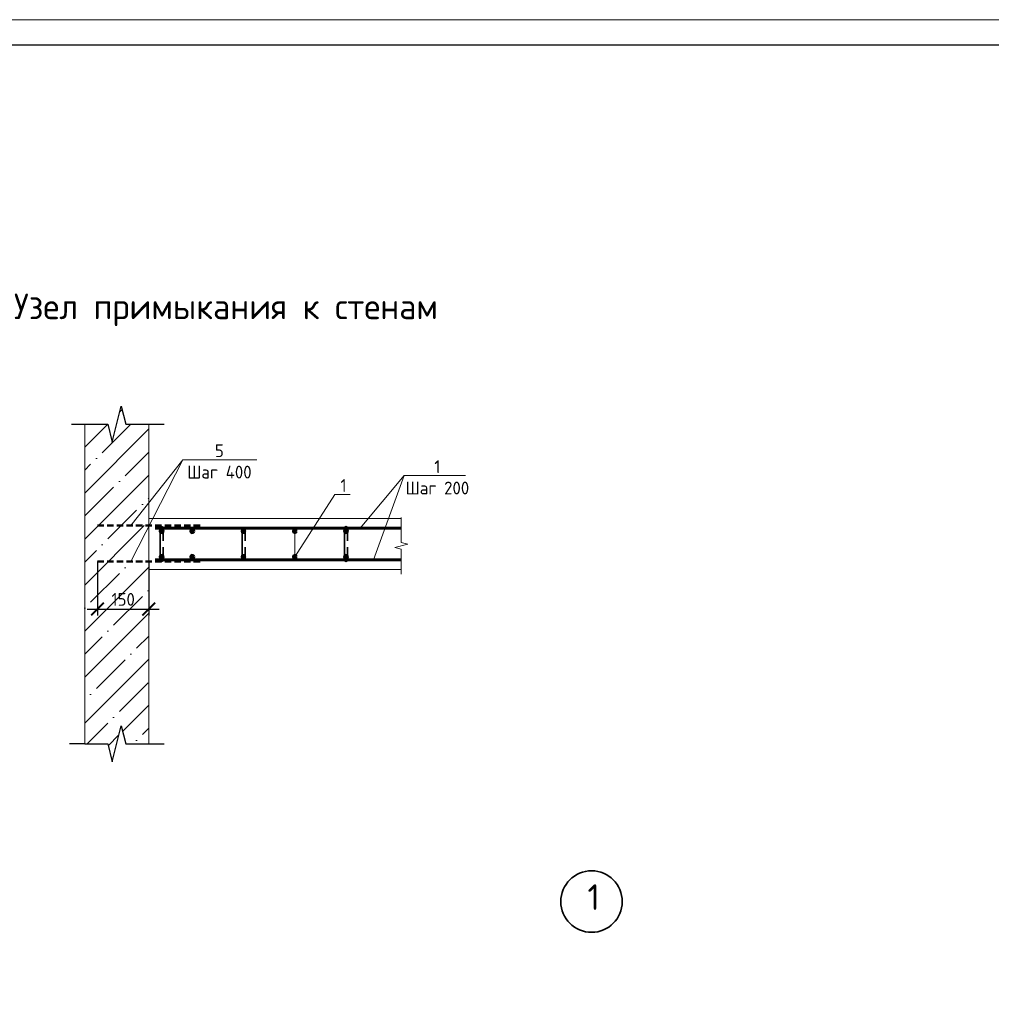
# Model space of a CAD drawing. Header units: millimetres. Extents: x 130535 to 1380046, y -52734 to 121434.
# Tile 56 of 64: x 697269 to 716231, y 15002 to 34210. Entities that reach past the tile are written whole.
import ezdxf
from ezdxf import colors
from ezdxf.entities.mleader import LeaderData, LeaderLine
from ezdxf.enums import TextEntityAlignment as Align
from ezdxf.math import Vec2, Vec3

# ---------------------------------------------------------------- set-up
doc = ezdxf.new("R2010")
doc.units = ezdxf.units.MM
doc.linetypes.add('DASHED2', pattern=[0.375, 0.25, -0.125])
doc.layers.get('DEFPOINTS').update_dxf_attribs({"color": 1, "lineweight": 0})
for name, color, linetype, lineweight in [('Основная 0.35', 200, 'Continuous', 35), ('Основная 0.60', 142, 'Continuous', 60), ('РАЗМЕРЫ', 1, 'Continuous', 9), ('Символы 0.20', 1, 'Continuous', 20), ('Текст 3.50', 82, 'Continuous', 35), ('Тонкая', 81, 'Continuous', 20), ('Тонкая 0.20', 30, 'Continuous', 20), ('ТОНКИЕ', 7, 'Continuous', 9), ('штриховка', 7, 'Continuous', 18)]:
    doc.layers.add(name, color=color, linetype=linetype, lineweight=lineweight)
doc.layers.add('ТОЛСТЫЕ_ОСНОВНЫЕ', color=6, linetype='Continuous')
doc.styles.add('GOST-2.304_Type-B', font='GOST Common.ttf')
doc.dimstyles.new('СПДС', dxfattribs={"dimscale": 100, "dimtxt": 2.5, "dimasz": 2.5, "dimexe": 1.25, "dimexo": 0, "dimtad": 1, "dimdec": 0, "dimtxsty": 'GOST-2.304_Type-B', "dimblk": 'ARCHTICK', "dimcen": 2.5, "dimdle": 2, "dimadec": 0, "dimazin": 2, "dimtfac": 0.75, "dimtdec": 0, "dimtmove": 1, "dimatfit": 3, "dimfxl": 1, "dimtolj": 1, "dimarcsym": 1})

# ---------------------------------------------------------------- blocks, each defined once
blk = doc.blocks.new('*U5')
at = {"layer": 'ТОЛСТЫЕ_ОСНОВНЫЕ', "color": 6}
blk.add_lwpolyline([(20, 5), (589, 5), (589, 415), (20, 415)], close=True, dxfattribs=at)
at = {"layer": 'ТОНКИЕ'}
blk.add_lwpolyline([(0, 0), (594, 0), (594, 420), (0, 420)], close=True, dxfattribs=at)
blk = doc.blocks.new('_None')
blk = doc.blocks.new('_ArchTick')
at = {"color": 0, "linetype": 'ByBlock', "const_width": 0.15}
blk.add_lwpolyline([(-0.5, -0.5), (0.5, 0.5)], dxfattribs=at)
blk = doc.blocks.new('*D586')
at = {"layer": 'DEFPOINTS', "color": 0, "linetype": 'Continuous', "lineweight": 0, "transparency": 16777216}
for p in [(698788, 23639), (699788, 23639), (699788, 22713)]:
    blk.add_point(p, dxfattribs=at)
at = {"layer": 'РАЗМЕРЫ', "color": 0, "linetype": 'Continuous', "lineweight": -2, "transparency": 16777216}
for p, q in [((698788, 23639), (698788, 22588)), ((699788, 23639), (699788, 22588)), ((698588, 22713), (699988, 22713))]:
    blk.add_line(p, q, dxfattribs=at)
at = {"layer": 'РАЗМЕРЫ', "color": 0, "linetype": 'Continuous', "lineweight": -2, "transparency": 16777216, "xscale": 250, "yscale": 250, "zscale": 250, "rotation": 180}
blk.add_blockref('_ArchTick', (698788, 22713), dxfattribs=at)
at = {"layer": 'РАЗМЕРЫ', "color": 0, "linetype": 'Continuous', "lineweight": -2, "transparency": 16777216, "xscale": 250, "yscale": 250, "zscale": 250}
blk.add_blockref('_ArchTick', (699788, 22713), dxfattribs=at)
at = {"layer": 'РАЗМЕРЫ', "color": 0, "linetype": 'Continuous', "lineweight": 0, "transparency": 16777216, "insert": (699288, 22901), "char_height": 250, "attachment_point": 5, "style": 'GOST-2.304_Type-B'}
blk.add_mtext('\\A1;150', dxfattribs=at)

msp = doc.modelspace()

# ---------------------------------------------------------------- hatches: boundary and pattern name
at = {"layer": 'штриховка', "linetype": 'Continuous', "lineweight": 0}
h = msp.add_hatch(dxfattribs=at)
h.set_pattern_fill('ANSI35', color=256, scale=100)
h.set_pattern_definition([(45, (-126970.04, 148679.9), (-449.0128, 449.0128), []), (45, (-126521, 148679.9), (-449.0128, 449.0128), [793.75, -158.75, 0, -158.75])])
h.paths.add_polyline_path([(699788.2, 23481.2), (699788.2, 23481.2), (699788.2, 23639.5), (699440.2, 23639.5), (699788.2, 24322.5), (699788.2, 24342), (699440.2, 24342), (699788.2, 24783.5), (699788.2, 26321.2), (699338.2, 26321.2), (699250.7, 26671.2), (699075.7, 25971.2), (698988.2, 26321.2), (698538.2, 26321.2), (698538.2, 20081.2), (698988.2, 20081.2), (699075.7, 19731.2), (699250.7, 20431.2), (699338.2, 20081.2), (699788.2, 20081.2)])

# ---------------------------------------------------------------- linework, layer by layer
at = {"color": 0, "linetype": 'ByBlock', "lineweight": -2}
for p, q in [((698276.8, 26321.2), (698988.2, 26321.2)), ((699338.2, 26321.2), (699788.2, 26321.2)), ((699788.2, 26321.2), (700088.2, 26321.2)), ((698538.2, 20081.2), (698238.2, 20081.2)), ((698538.2, 20081.2), (698988.2, 20081.2)), ((699338.2, 20081.2), (699788.2, 20081.2)), ((699788.2, 20081.2), (700088.2, 20081.2))]:
    msp.add_line(p, q, dxfattribs=at)
at = {"linetype": 'DASHED2', "lineweight": 50, "ltscale": 500}
for p, q in [((700788.2, 24342), (698788.2, 24342)), ((700788.2, 23639.5), (698788.2, 23639.5))]:
    msp.add_line(p, q, dxfattribs=at)
at = {"color": 0, "linetype": 'ByBlock', "lineweight": -2}
for points in [[(698988.2, 26321.2), (699075.7, 25971.2), (699250.7, 26671.2), (699338.2, 26321.2)], [(698988.2, 20081.2), (699075.7, 19731.2), (699250.7, 20431.2), (699338.2, 20081.2)]]:
    msp.add_lwpolyline(points, dxfattribs=at)
at = {"layer": 'Основная 0.35'}
for p, q in [((700008.2, 24291.2), (700008.2, 23671.2)), ((700068.2, 24291.2), (700068.2, 24041.2)), ((701608.2, 24291.2), (701608.2, 23671.2)), ((701668.2, 24291.2), (701668.2, 24041.2)), ((703608.2, 24291.2), (703608.2, 23671.2)), ((703668.2, 24291.2), (703668.2, 24041.2)), ((700068.2, 23671.2), (700068.2, 23921.2)), ((701668.2, 23671.2), (701668.2, 23921.2)), ((703668.2, 23671.2), (703668.2, 23921.2))]:
    msp.add_line(p, q, dxfattribs=at)
for centre, start, end in [((700038.2, 24291.2), 0, 180), ((703638.2, 24291.2), 0, 180), ((700038.2, 23671.2), 180, 0), ((703638.2, 23671.2), 180, 0)]:
    msp.add_arc(centre, 30, start, end, dxfattribs=at)
at = {"layer": 'Основная 0.60'}
for p, q in [((704715.7, 24291.2), (699913.2, 24291.2)), ((704715.7, 23671.2), (699913.2, 23671.2))]:
    msp.add_line(p, q, dxfattribs=at)
for centre in [(700038.2, 24231.2), (700638.2, 24231.2), (701638.2, 24231.2), (702638.2, 24231.2), (703638.2, 24231.2), (700038.2, 23731.2), (700638.2, 23731.2), (701638.2, 23731.2), (702638.2, 23731.2), (703638.2, 23731.2)]:
    msp.add_circle(centre, 30, dxfattribs=at)
at = {"layer": 'РАЗМЕРЫ', "linetype": 'Continuous', "lineweight": 0}
for p, q in [((700452.3, 25626), (699440.2, 23639.5)), ((704774.2, 25314.9), (704173.7, 23671.2))]:
    msp.add_line(p, q, dxfattribs=at)
at = {"layer": 'Символы 0.20'}
for points in [[(703915.2, 24291.2), (704774.2, 25314.9)], [(704774.2, 25314.9), (705968.8, 25314.9)]]:
    msp.add_lwpolyline(points, dxfattribs=at)
at = {"layer": 'Текст 3.50'}
msp.add_circle((708429.3, 17006.4), 600, dxfattribs=at)
at = {"layer": 'Тонкая'}
msp.add_lwpolyline([(704715.7, 23393), (704715.7, 23468), (704715.7, 23882.7), (704590.7, 23914), (704840.7, 23976.5), (704715.7, 24007.7), (704715.7, 24422.5), (704715.7, 24497.5)], dxfattribs=at)
at = {"layer": 'Тонкая 0.20', "ltscale": 6}
for p, q in [((698538.2, 26321.2), (698538.2, 20081.2)), ((699788.2, 20081.2), (699788.2, 26321.2))]:
    msp.add_line(p, q, dxfattribs=at)
at = {"layer": 'Тонкая 0.20'}
for points in [[(699788.2, 24481.2), (704715.7, 24481.2)], [(704715.7, 23481.2), (699788.2, 23481.2), (699788.2, 24481.2)]]:
    msp.add_lwpolyline(points, dxfattribs=at)

# ---------------------------------------------------------------- block references
at = {"xscale": 100, "yscale": 100, "zscale": 100}
msp.add_blockref('*U5', (668365, -7790.1), dxfattribs=at)
msp.add_blockref('*U5', (668365, -7790.1), dxfattribs=at)

# ---------------------------------------------------------------- texts
at = {"layer": 'Символы 0.20', "insert": (705421.3, 25614.9), "char_height": 250, "attachment_point": 2, "style": 'GOST-2.304_Type-B'}
msp.add_mtext('1\\PШаг 200', dxfattribs=at)
at = {"layer": 'Текст 3.50', "insert": (708351.1, 17342.9), "char_height": 500, "width": 1472.512, "attachment_point": 1, "style": 'GOST-2.304_Type-B'}
msp.add_mtext('1', dxfattribs=at)
at = {"layer": 'ТОНКИЕ', "linetype": 'Continuous', "lineweight": 0, "style": 'GOST-2.304_Type-B'}
msp.add_text('Узел примыкания к стенам', height=500, dxfattribs=at).set_placement((701294.3, 28617.1), align=Align.MIDDLE_CENTER)

# ---------------------------------------------------------------- dimensions: what is measured, and where the dimension line sits
at = {"layer": 'РАЗМЕРЫ', "linetype": 'Continuous', "lineweight": 0}
dim = msp.add_linear_dim(base=(699788.2, 22713.2), p1=(698788.2, 23639.5), p2=(699788.2, 23639.5), text='150', dimstyle='СПДС', dxfattribs=at)
dim.commit()
dim.dimension.update_dxf_attribs({"geometry": '*D586', "text_midpoint": (699288.2, 22900.7)})

# ---------------------------------------------------------------- leaders
at = {"layer": 'Символы 0.20'}
ml = msp.add_multileader_mtext('Standard', dxfattribs=at)
ml.set_content('5\\PШаг 400', color=256, style='GOST-2.304_Type-B')
ml.set_leader_properties(color=256, linetype='ByLayer', lineweight=-1)
ml.set_arrow_properties(name='NONE')
ml.build(insert=Vec2(0, 0))
ml.multileader.update_dxf_attribs({"text_left_attachment_type": 6, "text_right_attachment_type": 6, "dogleg_length": 1, "arrow_head_size": 18, "scale": 20})
ctx = ml.context
ctx.base_point, ctx.scale, ctx.char_height, ctx.arrow_head_size, ctx.landing_gap_size, ctx.plane_origin = Vec3(700552.3, 25626), 20, 250, 18, 9, Vec3(699306.8, 25750.7)
ctx.left_attachment, ctx.right_attachment, ctx.text_align_type = 6, 6, 1
notes = []
notes.append((ctx, [(0, (1, 1, 0), (700452.3, 25626), (1, 0), 100, [(0, [(699440.2, 24342)], 0, [])])]))
ctx.mtext.insert, ctx.mtext.alignment, ctx.mtext.flow_direction = Vec3(701166.6, 25926), 2, 5
ml = msp.add_multileader_mtext('Standard', dxfattribs=at)
ml.set_content('1', color=256, style='GOST-2.304_Type-B')
ml.set_leader_properties(color=256, linetype='ByLayer', lineweight=-1)
ml.set_arrow_properties(name='NONE')
ml.build(insert=Vec2(0, 0))
ml.multileader.update_dxf_attribs({"text_left_attachment_type": 6, "text_right_attachment_type": 6, "dogleg_length": 1, "arrow_head_size": 18, "scale": 20})
ctx = ml.context
ctx.base_point, ctx.scale, ctx.char_height, ctx.arrow_head_size, ctx.landing_gap_size, ctx.plane_origin = Vec3(703519.8, 24947.1), 20, 250, 18, 9, Vec3(701171.5, 29101.2)
ctx.left_attachment, ctx.right_attachment = 6, 6
notes.append((ctx, [(0, (1, 1, 0), (703419.8, 24947.1), (1, 0), 100, [(1, [(702638.2, 24231.2), (702638.2, 23731.2)], 0, [])])]))
ctx.mtext.insert, ctx.mtext.width, ctx.mtext.flow_direction = Vec3(703528.8, 25247.1), 28.429, 5
for ctx, leaders in notes:
    for number, flags, end, landing, length, lines in leaders:
        leader = LeaderData()
        leader.index, (leader.has_last_leader_line, leader.has_dogleg_vector, leader.attachment_direction) = number, flags
        leader.last_leader_point, leader.dogleg_vector, leader.dogleg_length = Vec3(end), Vec3(landing), length
        for number, points, colour, breaks in lines:
            line = LeaderLine()
            line.index, line.vertices, line.color, line.breaks = number, Vec3.list(points), colors.encode_raw_color(colour), breaks
            leader.lines.append(line)
        ctx.leaders.append(leader)

doc.saveas('drawing.dxf')
